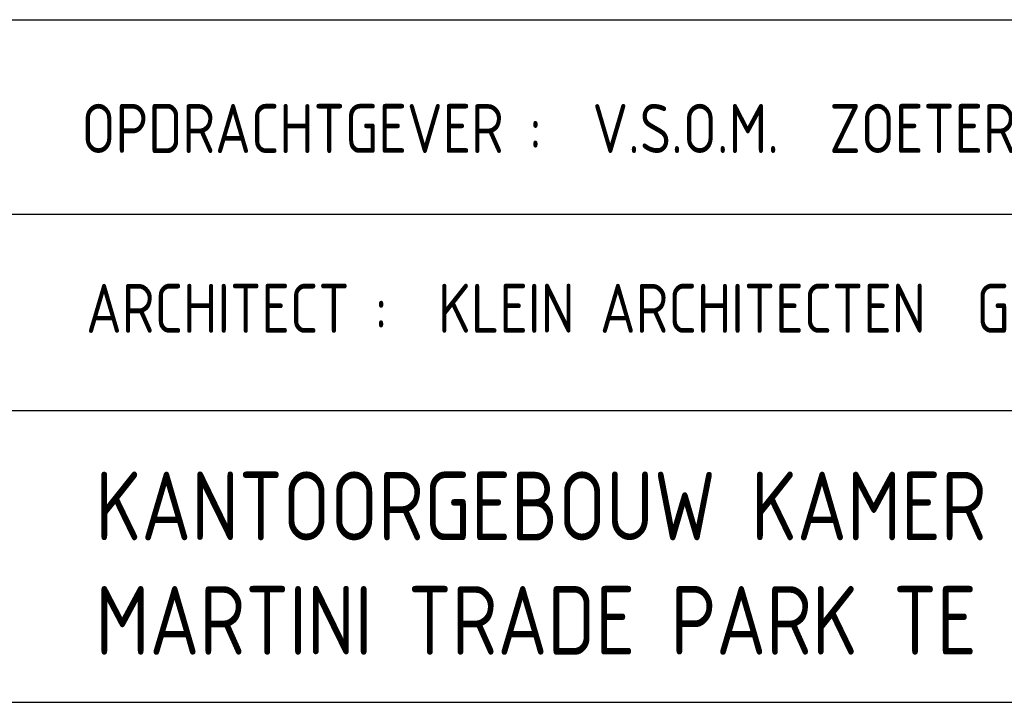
# Model space of a CAD drawing. Extents: x -257677 to 221252, y -185516 to 120782.
# Tile 63 of 171: x 44658 to 47168, y -183005 to -181264. Entities that reach past the tile are written whole.
import ezdxf

# ---------------------------------------------------------------- set-up
doc = ezdxf.new("R2010")
doc.units = 0
doc.header["$LTSCALE"] = 50
doc.layers.add('KADER', color=7, linetype='CONTINUOUS')
doc.styles.add('ISO25', font='ISO', dxfattribs={"width": 0.9})
doc.styles.add('ISO35', font='ISO', dxfattribs={"width": 0.9})

msp = doc.modelspace()

# ---------------------------------------------------------------- linework, layer by layer
at = {"layer": 'KADER', "color": 4}
for p, q in [((44525.24017, -181264.09714), (52771.21923, -181264.09714)), ((44525.24017, -181759.79605), (52771.21923, -181759.79605)), ((44525.24017, -182260.62184), (52771.21923, -182260.62184)), ((44538.07359, -183004.92212), (52771.21923, -183004.92212))]:
    msp.add_line(p, q, dxfattribs=at)

# ---------------------------------------------------------------- texts
at = {"layer": 'KADER', "color": 2, "linetype": 'Continuous', "style": 'ISO25', "width": 0.9}
for s, p in [('OPDRACHTGEVER :  V.S.O.M.  ZOETERMEER', (44815.5568, -181604.02771)), ('ARCHITECT :  KLEIN ARCHITECTEN  GRONINGEN', (44827.43093, -182062.62325))]:
    msp.add_text(s, height=125, dxfattribs=at).set_placement(p)
at = {"layer": 'KADER', "color": 3, "linetype": 'Continuous', "style": 'ISO35', "width": 0.9}
for s, p in [('KANTOORGEBOUW KAMER VAN KOOPHANDEL', (44851.17917, -182591.77196)), ('MARTINI TRADE PARK TE GRONINGEN', (44851.17917, -182883.43863))]:
    msp.add_text(s, height=175, dxfattribs=at).set_placement(p)

doc.saveas('drawing.dxf')
